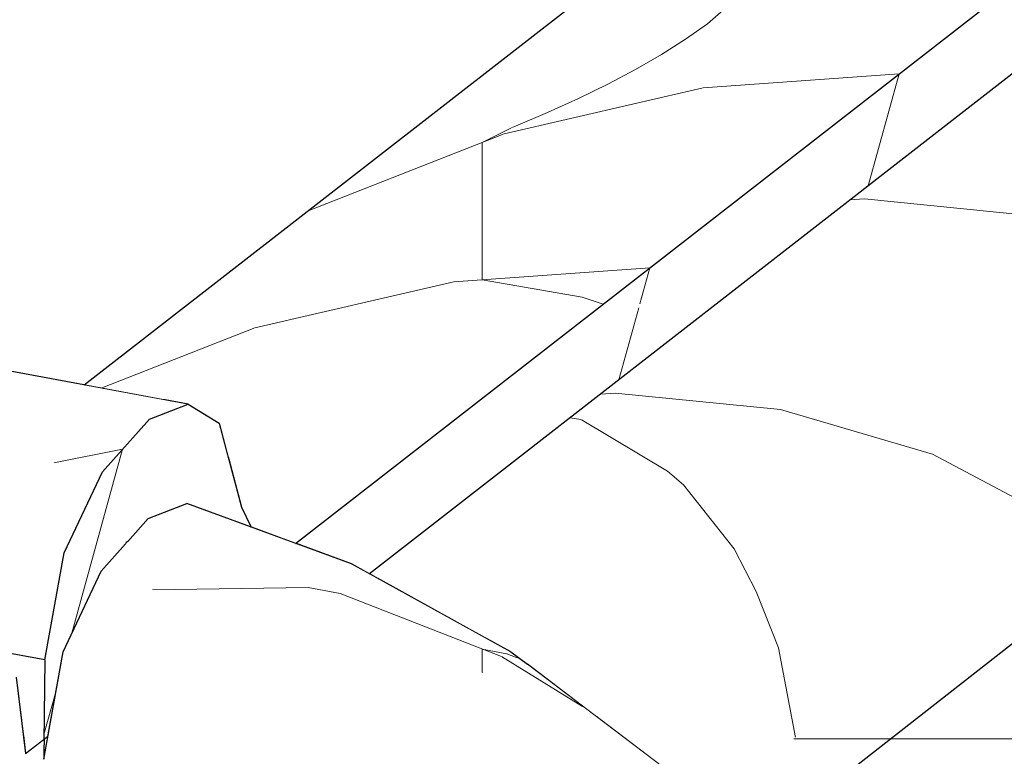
# Model space of a CAD drawing. Header units: millimetres. Extents: x -36478 to 31050, y -14815 to 11827.
# Tile 220 of 256: x -15970 to -15847, y 9686 to 9778. Entities that reach past the tile are written whole.
import ezdxf

# ---------------------------------------------------------------- set-up
doc = ezdxf.new("R2010")
doc.units = ezdxf.units.MM
doc.header["$MEASUREMENT"] = 0
doc.linetypes.add('Wipeout_Contour', pattern=[1000, 0, -1000])
for name, color, linetype in [('Nové_Konstrukce - krov', 7, 'Continuous'), ('Nové_Konstrukce - střechy a skořepiny', 7, 'Continuous'), ('Nové_Výplně - Povrchové', 7, 'Continuous')]:
    doc.layers.add(name, color=color, linetype=linetype)

# ---------------------------------------------------------------- blocks, each defined once
blk = doc.blocks.new('*X13')
at = {"layer": 'Nové_Výplně - Povrchové', "color": 21, "linetype": 'Continuous', "lineweight": 20, "true_color": 0xffaaaa}
blk.add_line((-15858.69, 9690.15), (-15858.69, 9671.14), dxfattribs=at)
blk = doc.blocks.new('výplň_6_1', base_point=(0, 0))
at = {"layer": 'Nové_Výplně - Povrchové', "color": 21, "linetype": 'Continuous', "lineweight": 20, "true_color": 0xffaaaa}
blk.add_blockref('*X13', (0, 0), dxfattribs=at)
blk = doc.blocks.new('*X1897')
at = {"layer": 'Nové_Výplně - Povrchové', "color": 21, "linetype": 'Continuous', "lineweight": 20, "true_color": 0xffaaaa}
for p, q in [((-15782.5, 9712.35), (-15774.96, 9695.23)), ((-15792.88, 9688.24), (-15813.5, 9688.24)), ((-15783.95, 9688.24), (-15792.88, 9688.24)), ((-15814.19, 9675.7), (-15813.89, 9687.93)), ((-15813.79, 9688.01), (-15806.24, 9670.9)), ((-15817.61, 9664.99), (-15814.19, 9675.7)), ((-15823.07, 9657.81), (-15817.61, 9664.99)), ((-15832.94, 9651.06), (-15827.05, 9654.72)), ((-15844.06, 9648.57), (-15832.94, 9651.06)), ((-15859.2, 9649.96), (-15856.77, 9649.27)), ((-15856.77, 9649.27), (-15844.06, 9648.57))]:
    blk.add_line(p, q, dxfattribs=at)
blk = doc.blocks.new('výplň_948_1', base_point=(0, 0))
at = {"color": 254, "linetype": 'Wipeout_Contour', "lineweight": 0, "ltscale": 92683.34137}
blk.add_wipeout([(-15733.25, 9750.65), (-15860.5, 9651.68), (-15858.9, 9649.56), (-15851.22, 9635.92), (-15724.25, 9734.67)], dxfattribs=at).dxf.layer = 'Nové_Výplně - Povrchové'
at = {"layer": 'Nové_Výplně - Povrchové', "color": 21, "linetype": 'Continuous', "lineweight": 20, "true_color": 0xffaaaa}
blk.add_blockref('*X1897', (0, 0), dxfattribs=at)
blk = doc.blocks.new('výplň_952_1', base_point=(0, 0))
at = {"color": 254, "linetype": 'Wipeout_Contour', "lineweight": 0, "ltscale": 74186.662751}
blk.add_wipeout([(-15744.4, 9765.38), (-15871.65, 9666.41), (-15860.5, 9651.68), (-15733.25, 9750.65)], dxfattribs=at).dxf.layer = 'Nové_Výplně - Povrchové'
blk = doc.blocks.new('*X1909')
at = {"layer": 'Nové_Výplně - Povrchové', "color": 21, "linetype": 'Continuous', "lineweight": 20, "true_color": 0xffaaaa}
for p, q in [((-15864.41, 9755.94), (-15843.69, 9753.87)), ((-15895.69, 9731.6), (-15874.97, 9729.54)), ((-15899.84, 9728.21), (-15899.99, 9728.27)), ((-15889.12, 9721.82), (-15899.84, 9728.21)), ((-15887.15, 9720.07), (-15889.12, 9721.82))]:
    blk.add_line(p, q, dxfattribs=at)
blk = doc.blocks.new('výplň_954_1', base_point=(0, 0))
at = {"color": 254, "linetype": 'Wipeout_Contour', "lineweight": 0, "ltscale": 74464.647975}
blk.add_wipeout([(-15803.04, 9803.67), (-15925.54, 9708.39), (-15911.87, 9700.84), (-15787.15, 9797.85)], dxfattribs=at).dxf.layer = 'Nové_Výplně - Povrchové'
at = {"layer": 'Nové_Výplně - Povrchové', "color": 21, "linetype": 'Continuous', "lineweight": 20, "true_color": 0xffaaaa}
blk.add_blockref('*X1909', (0, 0), dxfattribs=at)
blk = doc.blocks.new('*X1911')
at = {"layer": 'Nové_Výplně - Povrchové', "color": 21, "linetype": 'Continuous', "lineweight": 20, "true_color": 0xffaaaa}
for p, q in [((-15843.69, 9753.87), (-15827.91, 9749.23)), ((-15827.41, 9749.09), (-15824.59, 9748.26)), ((-15874.97, 9729.54), (-15855.88, 9723.93)), ((-15880.77, 9712.08), (-15887.15, 9720.07)), ((-15878, 9706.72), (-15880.77, 9712.08))]:
    blk.add_line(p, q, dxfattribs=at)
blk = doc.blocks.new('výplň_955_1', base_point=(0, 0))
at = {"color": 254, "linetype": 'Wipeout_Contour', "lineweight": 0, "ltscale": 111658.88171}
blk.add_wipeout([(-15787.15, 9797.85), (-15911.87, 9700.84), (-15908.79, 9699.13), (-15906.71, 9697.59), (-15898.12, 9691.07), (-15771.77, 9789.35)], dxfattribs=at).dxf.layer = 'Nové_Výplně - Povrchové'
at = {"layer": 'Nové_Výplně - Povrchové', "color": 21, "linetype": 'Continuous', "lineweight": 20, "true_color": 0xffaaaa}
blk.add_blockref('*X1911', (0, 0), dxfattribs=at)
blk = doc.blocks.new('*X1913')
at = {"layer": 'Nové_Výplně - Povrchové', "color": 21, "linetype": 'Continuous', "lineweight": 20, "true_color": 0xffaaaa}
for p, q in [((-15824.59, 9748.26), (-15807.7, 9739.27)), ((-15855.88, 9723.93), (-15838.99, 9714.94)), ((-15875.2, 9699.64), (-15878, 9706.72)), ((-15873.09, 9688.41), (-15875.2, 9699.64))]:
    blk.add_line(p, q, dxfattribs=at)
blk = doc.blocks.new('výplň_956_1', base_point=(0, 0))
at = {"color": 254, "linetype": 'Wipeout_Contour', "lineweight": 0, "ltscale": 92934.863345}
blk.add_wipeout([(-15771.77, 9789.35), (-15898.12, 9691.07), (-15888.84, 9684.02), (-15884.43, 9679.59), (-15757.37, 9778.41)], dxfattribs=at).dxf.layer = 'Nové_Výplně - Povrchové'
at = {"layer": 'Nové_Výplně - Povrchové', "color": 21, "linetype": 'Continuous', "lineweight": 20, "true_color": 0xffaaaa}
blk.add_blockref('*X1913', (0, 0), dxfattribs=at)
blk = doc.blocks.new('*X1915')
at = {"layer": 'Nové_Výplně - Povrchové', "color": 21, "linetype": 'Continuous', "lineweight": 20, "true_color": 0xffaaaa}
for p, q in [((-15829.89, 9722.01), (-15829.89, 9698.89)), ((-15873.31, 9688.24), (-15853.91, 9688.24)), ((-15853.91, 9688.24), (-15843.59, 9688.24)), ((-15877.93, 9684.65), (-15877.93, 9673.05)), ((-15880.49, 9682.65), (-15881.87, 9680.03)), ((-15881.87, 9680.03), (-15883.03, 9678.18))]:
    blk.add_line(p, q, dxfattribs=at)
blk = doc.blocks.new('výplň_957_1', base_point=(0, 0))
at = {"color": 254, "linetype": 'Wipeout_Contour', "lineweight": 0, "ltscale": 92841.381965}
blk.add_wipeout([(-15757.37, 9778.41), (-15884.43, 9679.59), (-15872.74, 9667.85), (-15871.65, 9666.41), (-15744.4, 9765.38)], dxfattribs=at).dxf.layer = 'Nové_Výplně - Povrchové'
at = {"layer": 'Nové_Výplně - Povrchové', "color": 21, "linetype": 'Continuous', "lineweight": 20, "true_color": 0xffaaaa}
blk.add_blockref('*X1915', (0, 0), dxfattribs=at)
blk = doc.blocks.new('*X1917')
at = {"layer": 'Nové_Výplně - Povrchové', "color": 21, "linetype": 'Continuous', "lineweight": 20, "true_color": 0xffaaaa}
for p, q in [((-15957.49, 9724.55), (-15963.85, 9701.49)), ((-15965.84, 9694.24), (-15967.35, 9688.78))]:
    blk.add_line(p, q, dxfattribs=at)
blk = doc.blocks.new('výplň_958_1', base_point=(0, 0))
at = {"color": 254, "linetype": 'Wipeout_Contour', "lineweight": 0, "ltscale": 317555.474712}
blk.add_wipeout([(-15967.23, 9698.13), (-15967.35, 9688.2), (-15966.86, 9688.58), (-15964.96, 9699.13), (-15960.17, 9709.27), (-15957.14, 9712.67), (-15957.05, 9712.87), (-15956.84, 9713), (-15954.29, 9715.88), (-15949.42, 9717.74), (-15941.36, 9714.79), (-15942.59, 9717.29), (-15945.38, 9727.82), (-15949.27, 9730.19), (-15954.13, 9728.32), (-15960.01, 9721.72), (-15964.81, 9711.57)], dxfattribs=at).dxf.layer = 'Nové_Výplně - Povrchové'
at = {"layer": 'Nové_Výplně - Povrchové', "color": 21, "linetype": 'Continuous', "lineweight": 20, "true_color": 0xffaaaa}
blk.add_blockref('*X1917', (0, 0), dxfattribs=at)
blk = doc.blocks.new('*X1919')
at = {"layer": 'Nové_Výplně - Povrchové', "color": 21, "linetype": 'Continuous', "lineweight": 20, "true_color": 0xffaaaa}
for p, q in [((-15835.08, 9791.08), (-15830.78, 9788.27)), ((-15830.78, 9788.27), (-15825.22, 9787.72)), ((-15860.08, 9771.63), (-15863.95, 9757.59)), ((-15891.37, 9747.3), (-15892.62, 9742.77)), ((-15892.75, 9742.27), (-15895.24, 9733.26))]:
    blk.add_line(p, q, dxfattribs=at)
blk = doc.blocks.new('výplň_959_1', base_point=(0, 0))
at = {"color": 254, "linetype": 'Wipeout_Contour', "lineweight": 0, "ltscale": 279177.27349}
blk.add_wipeout([(-15935.79, 9712.75), (-15928.77, 9710.18), (-15926.51, 9708.94), (-15800.26, 9807.13), (-15799.18, 9817.3), (-15795.78, 9821.34), (-15792.67, 9822.22), (-15789.09, 9820.91), (-15789.04, 9824.39), (-15788.52, 9827.29), (-15791.31, 9825.12), (-15792.52, 9834.67), (-15795.63, 9833.78), (-15799.03, 9829.75), (-15800.26, 9818.16)], dxfattribs=at).dxf.layer = 'Nové_Výplně - Povrchové'
at = {"layer": 'Nové_Výplně - Povrchové', "color": 21, "linetype": 'Continuous', "lineweight": 20, "true_color": 0xffaaaa}
blk.add_blockref('*X1919', (0, 0), dxfattribs=at)
blk = doc.blocks.new('*X1951')
at = {"layer": 'Nové_Výplně - Povrchové', "color": 21, "linetype": 'Continuous', "lineweight": 20, "true_color": 0xffaaaa}
for p, q in [((-15866.25, 9755.81), (-15864.41, 9755.94)), ((-15897.54, 9731.47), (-15895.69, 9731.6)), ((-15899.99, 9728.27), (-15901.36, 9728.5))]:
    blk.add_line(p, q, dxfattribs=at)
blk = doc.blocks.new('výplň_975_1', base_point=(0, 0))
at = {"color": 254, "linetype": 'Wipeout_Contour', "lineweight": 0, "ltscale": 74499.222616}
blk.add_wipeout([(-15926.51, 9708.94), (-15925.54, 9708.39), (-15803.04, 9803.67), (-15804.39, 9803.92)], dxfattribs=at).dxf.layer = 'Nové_Výplně - Povrchové'
at = {"layer": 'Nové_Výplně - Povrchové', "color": 21, "linetype": 'Continuous', "lineweight": 20, "true_color": 0xffaaaa}
blk.add_blockref('*X1951', (0, 0), dxfattribs=at)
blk = doc.blocks.new('*X1967')
at = {"layer": 'Nové_Výplně - Povrchové', "color": 21, "linetype": 'Continuous', "lineweight": 20, "true_color": 0xffaaaa}
for p, q in [((-15858.03, 9813.71), (-15848.64, 9817.39)), ((-15875.2, 9796.8), (-15878.85, 9797.52)), ((-15872.71, 9794.27), (-15875.2, 9796.8)), ((-15873.02, 9792.58), (-15872.71, 9794.27)), ((-15912.37, 9763.02), (-15908.54, 9764.95)), ((-15934.21, 9754.46), (-15909.63, 9764.1)), ((-15912.37, 9763.02), (-15912.37, 9761.96)), ((-15960.18, 9732.21), (-15940.92, 9739.76))]:
    blk.add_line(p, q, dxfattribs=at)
blk = doc.blocks.new('výplň_983_1', base_point=(0, 0))
at = {"color": 254, "linetype": 'Wipeout_Contour', "lineweight": 0, "ltscale": 74664.507143}
blk.add_wipeout([(-15854.94, 9816.11), (-15962.31, 9732.61), (-15952.47, 9730.78), (-15838.45, 9819.46)], dxfattribs=at).dxf.layer = 'Nové_Výplně - Povrchové'
at = {"layer": 'Nové_Výplně - Povrchové', "color": 21, "linetype": 'Continuous', "lineweight": 20, "true_color": 0xffaaaa}
blk.add_blockref('*X1967', (0, 0), dxfattribs=at)
blk = doc.blocks.new('*X1969')
at = {"layer": 'Nové_Výplně - Povrchové', "color": 21, "linetype": 'Continuous', "lineweight": 20, "true_color": 0xffaaaa}
for p, q in [((-15873.41, 9789.67), (-15873.02, 9792.58)), ((-15877.28, 9783.91), (-15873.41, 9789.67)), ((-15884.11, 9777.9), (-15877.28, 9783.91)), ((-15886.87, 9775.98), (-15884.11, 9777.9)), ((-15889.89, 9774.06), (-15886.87, 9775.98)), ((-15893.14, 9772.18), (-15889.89, 9774.06)), ((-15896.62, 9770.32), (-15893.14, 9772.18)), ((-15909.63, 9764.1), (-15884.67, 9769.88)), ((-15900.3, 9768.52), (-15896.62, 9770.32)), ((-15904.17, 9766.77), (-15900.3, 9768.52)), ((-15908.2, 9765.08), (-15904.17, 9766.77)), ((-15908.54, 9764.95), (-15908.2, 9765.08)), ((-15912.37, 9761.96), (-15912.37, 9754.92)), ((-15912.37, 9754.92), (-15912.37, 9748.33)), ((-15940.92, 9739.76), (-15915.95, 9745.55))]:
    blk.add_line(p, q, dxfattribs=at)
blk = doc.blocks.new('výplň_984_1', base_point=(0, 0))
at = {"color": 254, "linetype": 'Wipeout_Contour', "lineweight": 0, "ltscale": 111977.522545}
blk.add_wipeout([(-15952.47, 9730.78), (-15949.27, 9730.19), (-15945.38, 9727.82), (-15944.25, 9723.54), (-15820.93, 9819.46), (-15838.45, 9819.46)], dxfattribs=at).dxf.layer = 'Nové_Výplně - Povrchové'
at = {"layer": 'Nové_Výplně - Povrchové', "color": 21, "linetype": 'Continuous', "lineweight": 20, "true_color": 0xffaaaa}
blk.add_blockref('*X1969', (0, 0), dxfattribs=at)
blk = doc.blocks.new('*X1971')
at = {"layer": 'Nové_Výplně - Povrchové', "color": 21, "linetype": 'Continuous', "lineweight": 20, "true_color": 0xffaaaa}
for p, q in [((-15884.67, 9769.88), (-15860.08, 9771.63)), ((-15912.37, 9748.33), (-15912.37, 9745.8)), ((-15915.95, 9745.55), (-15891.37, 9747.3)), ((-15899.84, 9743.62), (-15912.37, 9745.8)), ((-15897.2, 9742.76), (-15899.84, 9743.62))]:
    blk.add_line(p, q, dxfattribs=at)
blk = doc.blocks.new('výplň_985_1', base_point=(0, 0))
at = {"color": 254, "linetype": 'Wipeout_Contour', "lineweight": 0, "ltscale": 111899.210894}
blk.add_wipeout([(-15944.25, 9723.54), (-15942.59, 9717.29), (-15941.36, 9714.79), (-15935.79, 9712.75), (-15802.89, 9816.11), (-15820.93, 9819.46)], dxfattribs=at).dxf.layer = 'Nové_Výplně - Povrchové'
at = {"layer": 'Nové_Výplně - Povrchové', "color": 21, "linetype": 'Continuous', "lineweight": 20, "true_color": 0xffaaaa}
blk.add_blockref('*X1971', (0, 0), dxfattribs=at)
blk = doc.blocks.new('*X1993')
at = {"layer": 'Nové_Výplně - Povrchové', "linetype": 'Continuous', "lineweight": 20, "true_color": 0xffaaaa}
blk.add_hatch(color=21, dxfattribs=at).paths.add_polyline_path([(-15888.84, 9684.02), (-15906.71, 9697.59), (-15908.79, 9699.13), (-15890.09, 9684.93)])
blk = doc.blocks.new('výplň_996_1', base_point=(0, 0))
at = {"color": 254, "linetype": 'Wipeout_Contour', "lineweight": 0, "ltscale": 74478.405974}
blk.add_wipeout([(-15888.84, 9684.02), (-15906.71, 9697.59), (-15908.79, 9699.13), (-15890.09, 9684.93)], dxfattribs=at).dxf.layer = 'Nové_Výplně - Povrchové'
at = {"layer": 'Nové_Výplně - Povrchové', "color": 21, "linetype": 'Continuous', "lineweight": 20, "true_color": 0xffaaaa}
blk.add_blockref('*X1993', (0, 0), dxfattribs=at)
blk = doc.blocks.new('*X1997')
at = {"layer": 'Nové_Výplně - Povrchové', "color": 21, "linetype": 'Continuous', "lineweight": 20, "true_color": 0xffaaaa}
for p, q in [((-15909.94, 9698.55), (-15899.81, 9692.31)), ((-15909.3, 9698.88), (-15908.2, 9698.46)), ((-15908.2, 9698.46), (-15907.68, 9698.29)), ((-15912.37, 9697.3), (-15912.37, 9696.49))]:
    blk.add_line(p, q, dxfattribs=at)
blk = doc.blocks.new('výplň_998_1', base_point=(0, 0))
at = {"color": 254, "linetype": 'Wipeout_Contour', "lineweight": 0, "ltscale": 74487.12119}
blk.add_wipeout([(-15890.09, 9684.93), (-15908.79, 9699.13), (-15913.01, 9696.98), (-15894.02, 9682.55)], dxfattribs=at).dxf.layer = 'Nové_Výplně - Povrchové'
at = {"layer": 'Nové_Výplně - Povrchové', "color": 21, "linetype": 'Continuous', "lineweight": 20, "true_color": 0xffaaaa}
blk.add_blockref('*X1997', (0, 0), dxfattribs=at)
blk = doc.blocks.new('výplň_1018_1', base_point=(0, 0))
at = {"color": 254, "linetype": 'Wipeout_Contour', "lineweight": 0, "ltscale": 112120.828497}
blk.add_wipeout([(-15986.95, 9701.78), (-15986.5, 9698.86), (-15970.86, 9695.96), (-15969.94, 9688.68), (-15967.35, 9688.2), (-15967.23, 9698.13)], dxfattribs=at).dxf.layer = 'Nové_Výplně - Povrchové'
blk = doc.blocks.new('výplň_1021_1', base_point=(0, 0))
at = {"color": 254, "linetype": 'Wipeout_Contour', "lineweight": 0, "ltscale": 74775.933587}
blk.add_wipeout([(-15986.95, 9701.78), (-15967.23, 9698.13), (-15964.81, 9711.57), (-15986.5, 9715.59)], dxfattribs=at).dxf.layer = 'Nové_Výplně - Povrchové'
blk = doc.blocks.new('výplň_1022_1', base_point=(0, 0))
at = {"color": 254, "linetype": 'Wipeout_Contour', "lineweight": 0, "ltscale": 56041.734693}
blk.add_wipeout([(-15957.14, 9712.67), (-15956.84, 9713), (-15957.05, 9712.87)], dxfattribs=at).dxf.layer = 'Nové_Výplně - Povrchové'
blk = doc.blocks.new('výplň_1025_1', base_point=(0, 0))
at = {"color": 254, "linetype": 'Wipeout_Contour', "lineweight": 0, "ltscale": 74782.165595}
blk.add_wipeout([(-15972.07, 9734.42), (-15977.26, 9732.61), (-15954.13, 9728.32), (-15949.27, 9730.19)], dxfattribs=at).dxf.layer = 'Nové_Výplně - Povrchové'
blk = doc.blocks.new('*X2079')
at = {"layer": 'Nové_Výplně - Povrchové', "color": 21, "linetype": 'Continuous', "lineweight": 20, "true_color": 0xffaaaa}
blk.add_line((-15934.23, 9707.23), (-15930.19, 9706.47), dxfattribs=at)
blk = doc.blocks.new('výplň_1039_1', base_point=(0, 0))
at = {"color": 254, "linetype": 'Wipeout_Contour', "lineweight": 0, "ltscale": 74589.751745}
blk.add_wipeout([(-15919.57, 9690.68), (-15913.01, 9696.98), (-15933.31, 9708.2), (-15939.53, 9701.72)], dxfattribs=at).dxf.layer = 'Nové_Výplně - Povrchové'
at = {"layer": 'Nové_Výplně - Povrchové', "color": 21, "linetype": 'Continuous', "lineweight": 20, "true_color": 0xffaaaa}
blk.add_blockref('*X2079', (0, 0), dxfattribs=at)
blk = doc.blocks.new('výplň_1040_1', base_point=(0, 0))
at = {"color": 254, "linetype": 'Wipeout_Contour', "lineweight": 0, "ltscale": 74496.730079}
blk.add_wipeout([(-15900.89, 9676.49), (-15894.02, 9682.55), (-15913.01, 9696.98), (-15919.57, 9690.68)], dxfattribs=at).dxf.layer = 'Nové_Výplně - Povrchové'
blk = doc.blocks.new('výplň_1041_1', base_point=(0, 0))
at = {"color": 254, "linetype": 'Wipeout_Contour', "lineweight": 0, "ltscale": 74592.698661}
blk.add_wipeout([(-15932.81, 9669.85), (-15926.52, 9681.52), (-15945.42, 9691.97), (-15949.81, 9679.25)], dxfattribs=at).dxf.layer = 'Nové_Výplně - Povrchové'
blk = doc.blocks.new('výplň_1042_1', base_point=(0, 0))
at = {"color": 254, "linetype": 'Wipeout_Contour', "lineweight": 0, "ltscale": 74505.329594}
blk.add_wipeout([(-15908.83, 9668.08), (-15900.89, 9676.49), (-15919.57, 9690.68), (-15926.52, 9681.52)], dxfattribs=at).dxf.layer = 'Nové_Výplně - Povrchové'
blk = doc.blocks.new('výplň_1043_1', base_point=(0, 0))
at = {"color": 254, "linetype": 'Wipeout_Contour', "lineweight": 0, "ltscale": 74672.458834}
blk.add_wipeout([(-15964.96, 9699.13), (-15967.38, 9685.68), (-15949.81, 9679.25), (-15945.42, 9691.97)], dxfattribs=at).dxf.layer = 'Nové_Výplně - Povrchové'
blk = doc.blocks.new('výplň_1044_1', base_point=(0, 0))
at = {"color": 254, "linetype": 'Wipeout_Contour', "lineweight": 0, "ltscale": 74595.134014}
blk.add_wipeout([(-15926.52, 9681.52), (-15919.57, 9690.68), (-15939.53, 9701.72), (-15945.42, 9691.97)], dxfattribs=at).dxf.layer = 'Nové_Výplně - Povrchové'
blk = doc.blocks.new('*X2091')
at = {"layer": 'Nové_Výplně - Povrchové', "color": 21, "linetype": 'Continuous', "lineweight": 20, "true_color": 0xffaaaa}
for p, q in [((-15930.19, 9706.47), (-15909.94, 9698.55)), ((-15912.37, 9699.5), (-15909.3, 9698.88)), ((-15912.37, 9699.5), (-15912.37, 9697.3))]:
    blk.add_line(p, q, dxfattribs=at)
blk = doc.blocks.new('výplň_1045_1', base_point=(0, 0))
at = {"color": 254, "linetype": 'Wipeout_Contour', "lineweight": 0, "ltscale": 74580.187973}
blk.add_wipeout([(-15908.79, 9699.13), (-15928.77, 9710.18), (-15933.31, 9708.2), (-15913.01, 9696.98)], dxfattribs=at).dxf.layer = 'Nové_Výplně - Povrchové'
at = {"layer": 'Nové_Výplně - Povrchové', "color": 21, "linetype": 'Continuous', "lineweight": 20, "true_color": 0xffaaaa}
blk.add_blockref('*X2091', (0, 0), dxfattribs=at)
blk = doc.blocks.new('výplň_1046_1', base_point=(0, 0))
at = {"color": 254, "linetype": 'Wipeout_Contour', "lineweight": 0, "ltscale": 74669.645896}
blk.add_wipeout([(-15949.42, 9717.74), (-15954.29, 9715.88), (-15933.31, 9708.2), (-15928.77, 9710.18)], dxfattribs=at).dxf.layer = 'Nové_Výplně - Povrchové'
blk = doc.blocks.new('*X2095')
at = {"layer": 'Nové_Výplně - Povrchové', "color": 21, "linetype": 'Continuous', "lineweight": 20, "true_color": 0xffaaaa}
blk.add_line((-15953.73, 9706.91), (-15934.23, 9707.23), dxfattribs=at)
blk = doc.blocks.new('výplň_1047_1', base_point=(0, 0))
at = {"color": 254, "linetype": 'Wipeout_Contour', "lineweight": 0, "ltscale": 112040.011117}
blk.add_wipeout([(-15954.29, 9715.88), (-15956.84, 9713), (-15957.14, 9712.67), (-15960.17, 9709.27), (-15939.53, 9701.72), (-15933.31, 9708.2)], dxfattribs=at).dxf.layer = 'Nové_Výplně - Povrchové'
at = {"layer": 'Nové_Výplně - Povrchové', "color": 21, "linetype": 'Continuous', "lineweight": 20, "true_color": 0xffaaaa}
blk.add_blockref('*X2095', (0, 0), dxfattribs=at)
blk = doc.blocks.new('*X2097')
at = {"layer": 'Nové_Výplně - Povrchové', "color": 21, "linetype": 'Continuous', "lineweight": 20, "true_color": 0xffaaaa}
blk.add_line((-15966.12, 9722.85), (-15957.49, 9724.55), dxfattribs=at)
blk = doc.blocks.new('výplň_1048_1', base_point=(0, 0))
at = {"color": 254, "linetype": 'Wipeout_Contour', "lineweight": 0, "ltscale": 74791.649904}
blk.add_wipeout([(-15977.26, 9732.61), (-15982.79, 9725.94), (-15960.01, 9721.72), (-15954.13, 9728.32)], dxfattribs=at).dxf.layer = 'Nové_Výplně - Povrchové'
at = {"layer": 'Nové_Výplně - Povrchové', "color": 21, "linetype": 'Continuous', "lineweight": 20, "true_color": 0xffaaaa}
blk.add_blockref('*X2097', (0, 0), dxfattribs=at)
blk = doc.blocks.new('výplň_1049_1', base_point=(0, 0))
at = {"color": 254, "linetype": 'Wipeout_Contour', "lineweight": 0, "ltscale": 74791.068047}
blk.add_wipeout([(-15986.5, 9715.59), (-15964.81, 9711.57), (-15960.01, 9721.72), (-15982.79, 9725.94)], dxfattribs=at).dxf.layer = 'Nové_Výplně - Povrchové'
blk = doc.blocks.new('výplň_1050_1', base_point=(0, 0))
at = {"color": 254, "linetype": 'Wipeout_Contour', "lineweight": 0, "ltscale": 74681.468583}
blk.add_wipeout([(-15960.17, 9709.27), (-15964.96, 9699.13), (-15945.42, 9691.97), (-15939.53, 9701.72)], dxfattribs=at).dxf.layer = 'Nové_Výplně - Povrchové'
blk = doc.blocks.new('výplň_1065_1', base_point=(0, 0))
at = {"color": 254, "linetype": 'Wipeout_Contour', "lineweight": 0, "ltscale": 56033.284461}
blk.add_wipeout([(-15969.94, 9688.68), (-15969.65, 9686.41), (-15967.35, 9688.2)], dxfattribs=at).dxf.layer = 'Nové_Výplně - Povrchové'
blk = doc.blocks.new('výplň_1080_1', base_point=(0, 0))
at = {"color": 254, "linetype": 'Wipeout_Contour', "lineweight": 0, "ltscale": 280373.696363}
blk.add_wipeout([(-16114.13, 9574.04), (-16107.11, 9571.47), (-16104.86, 9570.23), (-15978.6, 9668.42), (-15977.52, 9678.59), (-15974.13, 9682.63), (-15971.01, 9683.51), (-15967.43, 9682.2), (-15967.38, 9685.68), (-15966.86, 9688.58), (-15969.65, 9686.41), (-15970.86, 9695.96), (-15973.97, 9695.07), (-15977.37, 9691.04), (-15978.6, 9679.45)], dxfattribs=at).dxf.layer = 'Nové_Výplně - Povrchové'

msp = doc.modelspace()

# ---------------------------------------------------------------- block references
at = {"layer": 'Nové_Výplně - Povrchové', "color": 21, "linetype": 'Continuous', "lineweight": 20, "true_color": 0xffaaaa}
msp.add_blockref('výplň_6_1', (0, 0), dxfattribs=at)

# ---------------------------------------------------------------- next in the draw order: block references
for name in ['výplň_948_1', 'výplň_958_1']:
    msp.add_blockref(name, (0, 0), dxfattribs=at)

# ---------------------------------------------------------------- next in the draw order: block references
for name in ['výplň_952_1', 'výplň_1022_1', 'výplň_1018_1']:
    msp.add_blockref(name, (0, 0), dxfattribs=at)

# ---------------------------------------------------------------- next in the draw order: block references
for name in ['výplň_954_1', 'výplň_1021_1']:
    msp.add_blockref(name, (0, 0), dxfattribs=at)

# ---------------------------------------------------------------- next in the draw order: block references
msp.add_blockref('výplň_955_1', (0, 0), dxfattribs=at)

# ---------------------------------------------------------------- next in the draw order: block references
msp.add_blockref('výplň_956_1', (0, 0), dxfattribs=at)

# ---------------------------------------------------------------- next in the draw order: block references
for name in ['výplň_957_1', 'výplň_996_1']:
    msp.add_blockref(name, (0, 0), dxfattribs=at)

# ---------------------------------------------------------------- next in the draw order: block references
for name in ['výplň_959_1', 'výplň_998_1']:
    msp.add_blockref(name, (0, 0), dxfattribs=at)

# ---------------------------------------------------------------- next in the draw order: block references
msp.add_blockref('výplň_975_1', (0, 0), dxfattribs=at)

# ---------------------------------------------------------------- next in the draw order: block references
for name in ['výplň_983_1', 'výplň_1039_1']:
    msp.add_blockref(name, (0, 0), dxfattribs=at)

# ---------------------------------------------------------------- next in the draw order: block references
for name in ['výplň_984_1', 'výplň_1040_1', 'výplň_1041_1']:
    msp.add_blockref(name, (0, 0), dxfattribs=at)

# ---------------------------------------------------------------- next in the draw order: block references
for name in ['výplň_985_1', 'výplň_1025_1', 'výplň_1043_1', 'výplň_1042_1']:
    msp.add_blockref(name, (0, 0), dxfattribs=at)

# ---------------------------------------------------------------- next in the draw order: linework, layer by layer
at = {"layer": 'Nové_Konstrukce - krov', "color": 1, "linetype": 'Continuous', "lineweight": 25}
for p, q in [((-15949.27, 9730.19), (-15945.38, 9727.82)), ((-15967.23, 9698.13), (-15986.95, 9701.78)), ((-15888.84, 9684.02), (-15906.71, 9697.59))]:
    msp.add_line(p, q, dxfattribs=at)

# ---------------------------------------------------------------- next in the draw order: block references
at = {"layer": 'Nové_Výplně - Povrchové', "color": 21, "linetype": 'Continuous', "lineweight": 20, "true_color": 0xffaaaa}
for name in ['výplň_1048_1', 'výplň_1044_1', 'výplň_1065_1']:
    msp.add_blockref(name, (0, 0), dxfattribs=at)

# ---------------------------------------------------------------- next in the draw order: linework, layer by layer
at = {"layer": 'Nové_Konstrukce - krov', "color": 1, "linetype": 'Continuous', "lineweight": 25}
for p, q in [((-15962.31, 9732.61), (-15854.94, 9816.11)), ((-15949.27, 9730.19), (-15972.07, 9734.42)), ((-15954.13, 9728.32), (-15949.27, 9730.19))]:
    msp.add_line(p, q, dxfattribs=at)

# ---------------------------------------------------------------- next in the draw order: block references
at = {"layer": 'Nové_Výplně - Povrchové', "color": 21, "linetype": 'Continuous', "lineweight": 20, "true_color": 0xffaaaa}
for name in ['výplň_1045_1', 'výplň_1080_1']:
    msp.add_blockref(name, (0, 0), dxfattribs=at)

# ---------------------------------------------------------------- next in the draw order: linework, layer by layer
at = {"layer": 'Nové_Konstrukce - krov', "color": 1, "linetype": 'Continuous', "lineweight": 25}
for p, q in [((-15800.26, 9807.13), (-15926.51, 9708.94)), ((-15967.23, 9698.13), (-15967.38, 9685.68)), ((-15908.79, 9699.13), (-15906.71, 9697.59)), ((-15970.86, 9695.96), (-15969.65, 9686.41)), ((-15969.65, 9686.41), (-15966.86, 9688.58))]:
    msp.add_line(p, q, dxfattribs=at)

# ---------------------------------------------------------------- next in the draw order: block references
at = {"layer": 'Nové_Výplně - Povrchové', "color": 21, "linetype": 'Continuous', "lineweight": 20, "true_color": 0xffaaaa}
msp.add_blockref('výplň_1046_1', (0, 0), dxfattribs=at)

# ---------------------------------------------------------------- next in the draw order: linework, layer by layer
at = {"layer": 'Nové_Konstrukce - krov', "color": 1, "linetype": 'Continuous', "lineweight": 25}
for p, q in [((-15945.38, 9727.82), (-15942.59, 9717.29)), ((-15908.79, 9699.13), (-15928.77, 9710.18))]:
    msp.add_line(p, q, dxfattribs=at)

# ---------------------------------------------------------------- next in the draw order: block references
at = {"layer": 'Nové_Výplně - Povrchové', "color": 21, "linetype": 'Continuous', "lineweight": 20, "true_color": 0xffaaaa}
msp.add_blockref('výplň_1047_1', (0, 0), dxfattribs=at)

# ---------------------------------------------------------------- next in the draw order: linework, layer by layer
at = {"layer": 'Nové_Konstrukce - krov', "color": 1, "linetype": 'Continuous', "lineweight": 25}
for p, q in [((-15935.79, 9712.75), (-15802.89, 9816.11)), ((-15954.29, 9715.88), (-15949.42, 9717.74)), ((-15928.77, 9710.18), (-15949.42, 9717.74)), ((-15942.59, 9717.29), (-15941.36, 9714.79)), ((-15956.84, 9713), (-15954.29, 9715.88)), ((-15957.05, 9712.87), (-15957.14, 9712.67)), ((-15956.84, 9713), (-15957.05, 9712.87))]:
    msp.add_line(p, q, dxfattribs=at)

# ---------------------------------------------------------------- next in the draw order: block references
at = {"layer": 'Nové_Výplně - Povrchové', "color": 21, "linetype": 'Continuous', "lineweight": 20, "true_color": 0xffaaaa}
for name in ['výplň_1049_1', 'výplň_1050_1']:
    msp.add_blockref(name, (0, 0), dxfattribs=at)

# ---------------------------------------------------------------- next in the draw order: linework, layer by layer
at = {"layer": 'Nové_Konstrukce - krov', "color": 1, "linetype": 'Continuous', "lineweight": 25}
for p, q in [((-15960.01, 9721.72), (-15954.13, 9728.32)), ((-15964.81, 9711.57), (-15960.01, 9721.72)), ((-15967.23, 9698.13), (-15964.81, 9711.57)), ((-15960.17, 9709.27), (-15957.14, 9712.67)), ((-15964.96, 9699.13), (-15960.17, 9709.27)), ((-15967.38, 9685.68), (-15964.96, 9699.13))]:
    msp.add_line(p, q, dxfattribs=at)
at = {"layer": 'Nové_Konstrukce - střechy a skořepiny', "color": 1, "linetype": 'Continuous', "lineweight": 25}
msp.add_line((-14406.18, 10825.99), (-19182.71, 7090.83), dxfattribs=at)

doc.saveas('drawing.dxf')
